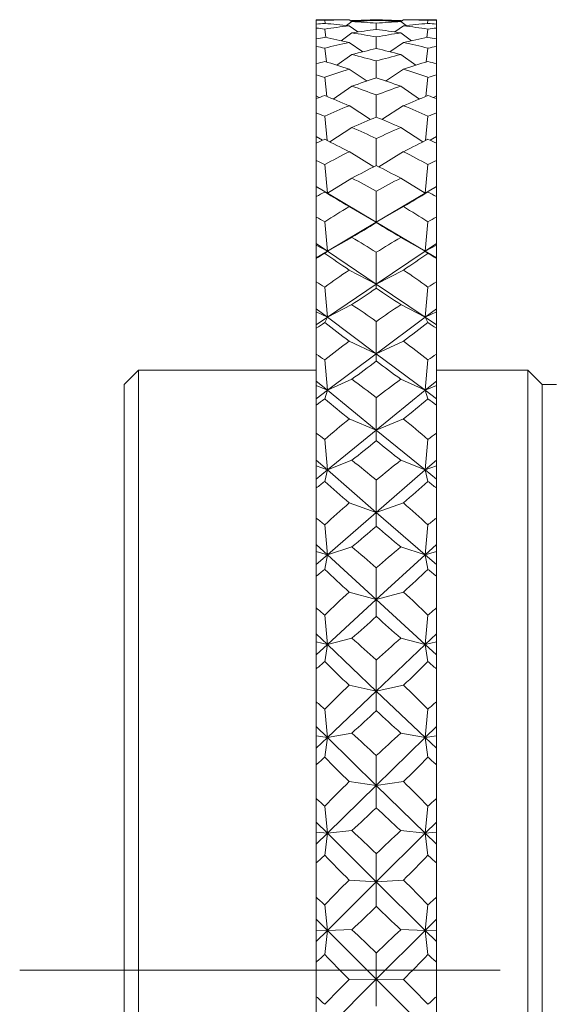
# Model space of a CAD drawing. Header units: inches. Extents: x 0.8 to 15.5, y 0.6 to 10.3.
# Tile 4 of 22: x 6.81 to 7.361, y 1.529 to 2.554. Entities that reach past the tile are written whole.
import ezdxf

# ---------------------------------------------------------------- set-up
doc = ezdxf.new("R2010")
doc.units = ezdxf.units.IN
doc.header["$MEASUREMENT"] = 0
doc.linetypes.add('CENTERX2', pattern=[0.8, 0.5, -0.1, 0.1, -0.1])
doc.layers.add('FORMAT', color=7, linetype='Continuous')

msp = doc.modelspace()

# ---------------------------------------------------------------- linework, layer by layer
at = {"color": 7, "linetype": 'Continuous', "lineweight": 15}
for p, q in [((7.1432, 2.5543), (7.1185, 2.5543)), ((7.1185, 2.5539), (7.1185, 2.5543)), ((7.1185, 2.5539), (7.1185, 2.5497)), ((7.1273, 2.5537), (7.1278, 2.5504)), ((7.1554, 2.5523), (7.1527, 2.5543)), ((7.1548, 2.5528), (7.1556, 2.5534)), ((7.181, 2.5536), (7.181, 2.5541)), ((7.2064, 2.5534), (7.2072, 2.5528)), ((7.2066, 2.5523), (7.2093, 2.5543)), ((7.2435, 2.5543), (7.2188, 2.5543)), ((7.2342, 2.5504), (7.2347, 2.5537)), ((7.2435, 2.5539), (7.2435, 2.5543)), ((7.2435, 2.5539), (7.2435, 2.5497)), ((7.1185, 2.5456), (7.1185, 2.5497)), ((7.1185, 2.5456), (7.1185, 2.5344)), ((7.1273, 2.5445), (7.1284, 2.5357)), ((7.1498, 2.5482), (7.1556, 2.5524)), ((7.1617, 2.5415), (7.1527, 2.5478)), ((7.181, 2.5443), (7.181, 2.5506)), ((7.2003, 2.5415), (7.2093, 2.5478)), ((7.2064, 2.5524), (7.2122, 2.5482)), ((7.2336, 2.5357), (7.2347, 2.5445)), ((7.2435, 2.5456), (7.2435, 2.5497)), ((7.2435, 2.5456), (7.2435, 2.5344)), ((7.1185, 2.5266), (7.1185, 2.5344)), ((7.1443, 2.5324), (7.1556, 2.5406)), ((7.181, 2.5242), (7.181, 2.5363)), ((7.2064, 2.5406), (7.2177, 2.5324)), ((7.2435, 2.5266), (7.2435, 2.5344)), ((7.1185, 2.5266), (7.1185, 2.5084)), ((7.1273, 2.5247), (7.129, 2.5103)), ((7.1669, 2.5209), (7.1527, 2.5306)), ((7.1951, 2.5209), (7.2093, 2.5306)), ((7.233, 2.5103), (7.2347, 2.5247)), ((7.2435, 2.5266), (7.2435, 2.5084)), ((7.1398, 2.5069), (7.1556, 2.5181)), ((7.2064, 2.5181), (7.2222, 2.5069)), ((7.1185, 2.497), (7.1185, 2.5084)), ((7.1713, 2.4904), (7.1527, 2.5029)), ((7.181, 2.4937), (7.181, 2.5113)), ((7.1907, 2.4904), (7.2093, 2.5029)), ((7.2435, 2.497), (7.2435, 2.5084)), ((7.1185, 2.497), (7.1185, 2.4751)), ((7.1273, 2.4943), (7.1294, 2.4744)), ((7.2326, 2.4744), (7.2347, 2.4943)), ((7.2435, 2.497), (7.2435, 2.4751)), ((7.136, 2.4717), (7.1556, 2.4851)), ((7.2064, 2.4851), (7.226, 2.4717)), ((7.1215, 2.4732), (7.1185, 2.4751)), ((7.1185, 2.4751), (7.1185, 2.4721)), ((7.1185, 2.4572), (7.1185, 2.4721)), ((7.181, 2.4529), (7.181, 2.476)), ((7.2435, 2.4751), (7.2405, 2.4732)), ((7.2435, 2.4751), (7.2435, 2.4721)), ((7.2435, 2.4572), (7.2435, 2.4721)), ((7.1751, 2.4504), (7.1527, 2.4648)), ((7.1869, 2.4504), (7.2093, 2.4648)), ((7.1185, 2.4572), (7.1185, 2.4325)), ((7.1273, 2.4537), (7.1299, 2.4284)), ((7.2321, 2.4284), (7.2347, 2.4537)), ((7.2435, 2.4572), (7.2435, 2.4325)), ((7.1326, 2.4271), (7.1556, 2.442)), ((7.2064, 2.442), (7.2294, 2.4271)), ((7.1249, 2.4287), (7.1185, 2.4325)), ((7.1185, 2.4325), (7.1185, 2.4259)), ((7.181, 2.4024), (7.181, 2.4306)), ((7.2435, 2.4325), (7.2371, 2.4287)), ((7.2435, 2.4325), (7.2435, 2.4259)), ((7.1185, 2.4076), (7.1185, 2.4259)), ((7.2435, 2.4076), (7.2435, 2.4259)), ((7.1785, 2.4011), (7.1527, 2.4169)), ((7.1835, 2.4011), (7.2093, 2.4169)), ((7.1185, 2.4076), (7.1185, 2.3807)), ((7.1273, 2.4034), (7.1302, 2.3738)), ((7.2318, 2.3738), (7.2347, 2.4034)), ((7.2435, 2.4076), (7.2435, 2.3807)), ((7.1302, 2.3738), (7.1556, 2.3894)), ((7.2064, 2.3894), (7.2318, 2.3738)), ((7.1185, 2.3807), (7.1302, 2.3738)), ((7.1185, 2.3807), (7.1185, 2.3804)), ((7.1302, 2.3738), (7.1185, 2.3804)), ((7.1185, 2.3804), (7.1185, 2.3702)), ((7.2435, 2.3807), (7.2318, 2.3738)), ((7.2435, 2.3804), (7.2318, 2.3738)), ((7.2435, 2.3807), (7.2435, 2.3804)), ((7.2435, 2.3804), (7.2435, 2.3702)), ((7.1185, 2.3487), (7.1185, 2.3702)), ((7.1273, 2.3747), (7.1302, 2.3738)), ((7.1302, 2.3738), (7.181, 2.3435)), ((7.181, 2.3435), (7.181, 2.3758)), ((7.2318, 2.3738), (7.181, 2.3435)), ((7.2318, 2.3738), (7.2347, 2.3747)), ((7.2435, 2.3487), (7.2435, 2.3702)), ((7.181, 2.3435), (7.1527, 2.3596)), ((7.181, 2.3435), (7.2093, 2.3596)), ((7.1185, 2.3487), (7.1185, 2.3211)), ((7.2435, 2.3487), (7.2435, 2.3211)), ((7.1273, 2.3439), (7.1302, 2.3132)), ((7.1302, 2.3132), (7.181, 2.3435)), ((7.181, 2.3435), (7.181, 2.3428)), ((7.2318, 2.3132), (7.181, 2.3435)), ((7.2318, 2.3132), (7.2347, 2.3439)), ((7.1185, 2.3211), (7.1302, 2.3132)), ((7.1185, 2.3211), (7.1185, 2.3194)), ((7.1302, 2.3132), (7.1185, 2.3194)), ((7.1185, 2.3194), (7.1185, 2.3063)), ((7.1302, 2.3132), (7.1556, 2.3276)), ((7.2064, 2.3276), (7.2318, 2.3132)), ((7.2435, 2.3211), (7.2318, 2.3132)), ((7.2435, 2.3194), (7.2318, 2.3132)), ((7.2435, 2.3211), (7.2435, 2.3194)), ((7.2435, 2.3194), (7.2435, 2.3063)), ((7.1185, 2.3063), (7.1302, 2.3132)), ((7.1273, 2.3109), (7.1302, 2.3132)), ((7.1302, 2.3132), (7.181, 2.2789)), ((7.2318, 2.3132), (7.181, 2.2789)), ((7.181, 2.2789), (7.181, 2.3121)), ((7.2318, 2.3132), (7.2347, 2.3109)), ((7.2435, 2.3063), (7.2318, 2.3132)), ((7.1185, 2.3063), (7.1185, 2.3057)), ((7.1185, 2.2813), (7.1185, 2.3057)), ((7.2435, 2.3063), (7.2435, 2.3057)), ((7.2435, 2.2813), (7.2435, 2.3057)), ((7.181, 2.2789), (7.1527, 2.2936)), ((7.181, 2.2789), (7.2093, 2.2936)), ((7.1185, 2.2813), (7.1185, 2.2532)), ((7.1302, 2.2445), (7.181, 2.2789)), ((7.181, 2.2789), (7.181, 2.2746)), ((7.2318, 2.2445), (7.181, 2.2789)), ((7.2435, 2.2813), (7.2435, 2.2532)), ((7.1273, 2.2758), (7.1302, 2.2445)), ((7.2318, 2.2445), (7.2347, 2.2758)), ((7.1302, 2.2445), (7.1556, 2.2576)), ((7.2064, 2.2576), (7.2318, 2.2445)), ((7.1185, 2.2532), (7.1302, 2.2445)), ((7.1185, 2.2532), (7.1185, 2.2501)), ((7.1302, 2.2445), (7.1185, 2.2501)), ((7.1185, 2.2501), (7.1185, 2.2366)), ((7.2435, 2.2532), (7.2318, 2.2445)), ((7.2435, 2.2501), (7.2318, 2.2445)), ((7.2435, 2.2532), (7.2435, 2.2501)), ((7.2435, 2.2501), (7.2435, 2.2366)), ((7.1185, 2.2366), (7.1302, 2.2445)), ((7.1185, 2.2366), (7.1185, 2.233)), ((7.1273, 2.2388), (7.1302, 2.2445)), ((7.1302, 2.2445), (7.181, 2.2064)), ((7.2318, 2.2445), (7.181, 2.2064)), ((7.181, 2.2064), (7.181, 2.2401)), ((7.2318, 2.2445), (7.2347, 2.2388)), ((7.2435, 2.2366), (7.2318, 2.2445)), ((7.2435, 2.2366), (7.2435, 2.233)), ((7.1185, 2.206), (7.1185, 2.233)), ((7.2435, 2.206), (7.2435, 2.233)), ((7.181, 2.2064), (7.1527, 2.2196)), ((7.181, 2.2064), (7.2093, 2.2196)), ((7.1185, 2.206), (7.1185, 2.1778)), ((7.1302, 2.1683), (7.181, 2.2064)), ((7.181, 2.2064), (7.181, 2.1986)), ((7.2318, 2.1683), (7.181, 2.2064)), ((7.2435, 2.206), (7.2435, 2.1778)), ((7.1273, 2.2), (7.1302, 2.1683)), ((7.2318, 2.1683), (7.2347, 2.2)), ((6.9335, 2.1893), (6.9185, 2.1743)), ((7.1185, 2.1893), (6.9335, 2.1893)), ((6.9335, 2.1893), (6.9335, 0.9393)), ((7.3385, 2.1893), (7.2435, 2.1893)), ((7.3535, 2.1743), (7.3385, 2.1893)), ((7.3385, 2.1893), (7.3385, 2.1893)), ((7.3385, 0.9393), (7.3385, 2.1893)), ((6.9185, 2.1743), (6.9185, 2.1743)), ((6.9185, 0.9543), (6.9185, 2.1743)), ((7.1185, 2.1778), (7.1302, 2.1683)), ((7.1185, 2.1778), (7.1185, 2.1732)), ((7.1302, 2.1683), (7.1556, 2.1799)), ((7.2064, 2.1799), (7.2318, 2.1683)), ((7.2435, 2.1778), (7.2318, 2.1683)), ((7.2435, 2.1778), (7.2435, 2.1732)), ((7.3685, 2.1743), (7.3535, 2.1743)), ((7.3535, 2.1743), (7.3535, 2.1743)), ((7.3535, 0.9543), (7.3535, 2.1743)), ((7.1302, 2.1683), (7.1185, 2.1732)), ((7.1185, 2.1732), (7.1185, 2.1595)), ((7.1185, 2.1595), (7.1302, 2.1683)), ((7.1273, 2.1594), (7.1302, 2.1683)), ((7.1302, 2.1683), (7.181, 2.1269)), ((7.2318, 2.1683), (7.181, 2.1269)), ((7.2435, 2.1732), (7.2318, 2.1683)), ((7.2318, 2.1683), (7.2347, 2.1594)), ((7.2435, 2.1595), (7.2318, 2.1683)), ((7.2435, 2.1732), (7.2435, 2.1595)), ((7.1185, 2.1595), (7.1185, 2.153)), ((7.181, 2.1269), (7.181, 2.1608)), ((7.2435, 2.1595), (7.2435, 2.153)), ((7.1185, 2.1237), (7.1185, 2.153)), ((7.2435, 2.1237), (7.2435, 2.153)), ((7.181, 2.1269), (7.1527, 2.1385)), ((7.181, 2.1269), (7.2093, 2.1385)), ((7.1185, 2.1237), (7.1185, 2.0956)), ((7.1302, 2.0854), (7.181, 2.1269)), ((7.181, 2.1269), (7.181, 2.1156)), ((7.2318, 2.0854), (7.181, 2.1269)), ((7.2435, 2.1237), (7.2435, 2.0956)), ((7.1273, 2.1172), (7.1302, 2.0854)), ((7.2318, 2.0854), (7.2347, 2.1172)), ((7.1185, 2.0956), (7.1302, 2.0854)), ((7.1185, 2.0956), (7.1185, 2.0897)), ((7.1302, 2.0854), (7.1556, 2.0955)), ((7.2064, 2.0955), (7.2318, 2.0854)), ((7.2435, 2.0956), (7.2318, 2.0854)), ((7.2435, 2.0956), (7.2435, 2.0897)), ((7.1302, 2.0854), (7.1185, 2.0897)), ((7.1185, 2.0897), (7.1185, 2.0759)), ((7.1185, 2.0759), (7.1302, 2.0854)), ((7.1273, 2.0734), (7.1302, 2.0854)), ((7.1302, 2.0854), (7.181, 2.0412)), ((7.2318, 2.0854), (7.181, 2.0412)), ((7.2435, 2.0897), (7.2318, 2.0854)), ((7.2318, 2.0854), (7.2347, 2.0734)), ((7.2435, 2.0759), (7.2318, 2.0854)), ((7.2435, 2.0897), (7.2435, 2.0759)), ((7.1185, 2.0759), (7.1185, 2.0666)), ((7.181, 2.0412), (7.181, 2.075)), ((7.2435, 2.0759), (7.2435, 2.0666)), ((7.1185, 2.0352), (7.1185, 2.0666)), ((7.2435, 2.0352), (7.2435, 2.0666)), ((7.181, 2.0412), (7.1527, 2.051)), ((7.181, 2.0412), (7.2093, 2.051)), ((7.1302, 1.9969), (7.181, 2.0412)), ((7.181, 2.0412), (7.181, 2.0267)), ((7.2318, 1.9969), (7.181, 2.0412)), ((7.1185, 2.0352), (7.1185, 2.0076)), ((7.2435, 2.0352), (7.2435, 2.0076)), ((7.1273, 2.0283), (7.1302, 1.9969)), ((7.2318, 1.9969), (7.2347, 2.0283)), ((7.1185, 2.0076), (7.1302, 1.9969)), ((7.1185, 2.0076), (7.1185, 2.0005)), ((7.1302, 1.9969), (7.1185, 2.0005)), ((7.1185, 2.0005), (7.1185, 1.9868)), ((7.1302, 1.9969), (7.1556, 2.0052)), ((7.2064, 2.0052), (7.2318, 1.9969)), ((7.2435, 2.0076), (7.2318, 1.9969)), ((7.2435, 2.0005), (7.2318, 1.9969)), ((7.2435, 2.0076), (7.2435, 2.0005)), ((7.2435, 2.0005), (7.2435, 1.9868)), ((7.1185, 1.9868), (7.1302, 1.9969)), ((7.1273, 1.9819), (7.1302, 1.9969)), ((7.1302, 1.9969), (7.181, 1.9503)), ((7.2318, 1.9969), (7.181, 1.9503)), ((7.2318, 1.9969), (7.2347, 1.9819)), ((7.2435, 1.9868), (7.2318, 1.9969)), ((7.1185, 1.9868), (7.1185, 1.9747)), ((7.181, 1.9503), (7.181, 1.9835)), ((7.2435, 1.9868), (7.2435, 1.9747)), ((7.1185, 1.9416), (7.1185, 1.9747)), ((7.2435, 1.9416), (7.2435, 1.9747)), ((7.1302, 1.9036), (7.181, 1.9503)), ((7.181, 1.9503), (7.1527, 1.9582)), ((7.181, 1.9503), (7.2093, 1.9582)), ((7.181, 1.9503), (7.181, 1.9326)), ((7.2318, 1.9036), (7.181, 1.9503)), ((7.1185, 1.9416), (7.1185, 1.9148)), ((7.2435, 1.9416), (7.2435, 1.9148)), ((7.1273, 1.9343), (7.1302, 1.9036)), ((7.2318, 1.9036), (7.2347, 1.9343)), ((7.1185, 1.9148), (7.1302, 1.9036)), ((7.1185, 1.9148), (7.1185, 1.9064)), ((7.1302, 1.9036), (7.1556, 1.9102)), ((7.2064, 1.9102), (7.2318, 1.9036)), ((7.2435, 1.9148), (7.2318, 1.9036)), ((7.2435, 1.9148), (7.2435, 1.9064)), ((7.1302, 1.9036), (7.1185, 1.9064)), ((7.1185, 1.9064), (7.1185, 1.8929)), ((7.1185, 1.8929), (7.1302, 1.9036)), ((7.1273, 1.8857), (7.1302, 1.9036)), ((7.1302, 1.9036), (7.181, 1.8551)), ((7.2318, 1.9036), (7.181, 1.8551)), ((7.2435, 1.9064), (7.2318, 1.9036)), ((7.2318, 1.9036), (7.2347, 1.8857)), ((7.2435, 1.8929), (7.2318, 1.9036)), ((7.2435, 1.9064), (7.2435, 1.8929)), ((7.1185, 1.8929), (7.1185, 1.8783)), ((7.181, 1.8551), (7.181, 1.8875)), ((7.2435, 1.8929), (7.2435, 1.8783)), ((7.1185, 1.8439), (7.1185, 1.8783)), ((7.2435, 1.8439), (7.2435, 1.8783)), ((7.181, 1.8551), (7.1527, 1.8611)), ((7.181, 1.8551), (7.2093, 1.8611)), ((7.1302, 1.8066), (7.181, 1.8551)), ((7.2318, 1.8066), (7.181, 1.8551)), ((7.181, 1.8551), (7.181, 1.8346)), ((7.1185, 1.8439), (7.1185, 1.8181)), ((7.1273, 1.8363), (7.1302, 1.8066)), ((7.2318, 1.8066), (7.2347, 1.8363)), ((7.2435, 1.8439), (7.2435, 1.8181)), ((7.1185, 1.8181), (7.1302, 1.8066)), ((7.1185, 1.8181), (7.1185, 1.8086)), ((7.2435, 1.8181), (7.2318, 1.8066)), ((7.2435, 1.8181), (7.2435, 1.8086)), ((7.1302, 1.8066), (7.1185, 1.8086)), ((7.1185, 1.8086), (7.1185, 1.7955)), ((7.1185, 1.7955), (7.1302, 1.8066)), ((7.1273, 1.7861), (7.1302, 1.8066)), ((7.1302, 1.8066), (7.1556, 1.8113)), ((7.1302, 1.8066), (7.181, 1.7568)), ((7.2318, 1.8066), (7.181, 1.7568)), ((7.2064, 1.8113), (7.2318, 1.8066)), ((7.2435, 1.8086), (7.2318, 1.8066)), ((7.2318, 1.8066), (7.2347, 1.7861)), ((7.2435, 1.7955), (7.2318, 1.8066)), ((7.2435, 1.8086), (7.2435, 1.7955)), ((7.1185, 1.7955), (7.1185, 1.7784)), ((7.2435, 1.7955), (7.2435, 1.7784)), ((7.181, 1.7568), (7.181, 1.7879)), ((7.1185, 1.7431), (7.1185, 1.7784)), ((7.2435, 1.7431), (7.2435, 1.7784)), ((7.1302, 1.707), (7.181, 1.7568)), ((7.181, 1.7568), (7.1527, 1.7608)), ((7.181, 1.7568), (7.2093, 1.7608)), ((7.2318, 1.707), (7.181, 1.7568)), ((7.181, 1.7568), (7.181, 1.7335)), ((7.1185, 1.7431), (7.1185, 1.7186)), ((7.1273, 1.7353), (7.1302, 1.707)), ((7.2318, 1.707), (7.2347, 1.7353)), ((7.2435, 1.7431), (7.2435, 1.7186)), ((7.1185, 1.7186), (7.1302, 1.707)), ((7.1185, 1.7186), (7.1185, 1.7082)), ((7.2435, 1.7186), (7.2318, 1.707)), ((7.2435, 1.7186), (7.2435, 1.7082)), ((7.1302, 1.707), (7.1185, 1.7082)), ((7.1185, 1.7082), (7.1185, 1.6956)), ((7.1185, 1.6956), (7.1302, 1.707)), ((7.1273, 1.684), (7.1302, 1.707)), ((7.1302, 1.707), (7.1556, 1.7097)), ((7.1302, 1.707), (7.181, 1.6564)), ((7.2318, 1.707), (7.181, 1.6564)), ((7.2064, 1.7097), (7.2318, 1.707)), ((7.2435, 1.7082), (7.2318, 1.707)), ((7.2318, 1.707), (7.2347, 1.684)), ((7.2435, 1.6956), (7.2318, 1.707)), ((7.2435, 1.7082), (7.2435, 1.6956)), ((7.1185, 1.6956), (7.1185, 1.6762)), ((7.2435, 1.6956), (7.2435, 1.6762)), ((7.181, 1.6564), (7.181, 1.6859)), ((7.1185, 1.6403), (7.1185, 1.6762)), ((7.2435, 1.6403), (7.2435, 1.6762)), ((7.1302, 1.6058), (7.181, 1.6564)), ((7.181, 1.6564), (7.1527, 1.6583)), ((7.181, 1.6564), (7.2093, 1.6583)), ((7.2318, 1.6058), (7.181, 1.6564)), ((7.181, 1.6564), (7.181, 1.6306)), ((7.1185, 1.6403), (7.1185, 1.6174)), ((7.1273, 1.6325), (7.1302, 1.6058)), ((7.2318, 1.6058), (7.2347, 1.6325)), ((7.2435, 1.6403), (7.2435, 1.6174)), ((7.1185, 1.6174), (7.1302, 1.6058)), ((7.1185, 1.6174), (7.1185, 1.6061)), ((7.2435, 1.6174), (7.2318, 1.6058)), ((7.2435, 1.6174), (7.2435, 1.6061)), ((7.1302, 1.6058), (7.1185, 1.6061)), ((7.1185, 1.6061), (7.1185, 1.5942)), ((7.1185, 1.5942), (7.1302, 1.6058)), ((7.1273, 1.5807), (7.1302, 1.6058)), ((7.1302, 1.6058), (7.1556, 1.6066)), ((7.1302, 1.6058), (7.181, 1.5549)), ((7.2318, 1.6058), (7.181, 1.5549)), ((7.2064, 1.6066), (7.2318, 1.6058)), ((7.2435, 1.6061), (7.2318, 1.6058)), ((7.2318, 1.6058), (7.2347, 1.5807)), ((7.2435, 1.5942), (7.2318, 1.6058)), ((7.2435, 1.6061), (7.2435, 1.5942)), ((7.1185, 1.5942), (7.1185, 1.5728)), ((7.2435, 1.5942), (7.2435, 1.5728)), ((7.181, 1.5549), (7.181, 1.5825)), ((7.1185, 1.5367), (7.1185, 1.5728)), ((7.2435, 1.5367), (7.2435, 1.5728)), ((7.1302, 1.5041), (7.181, 1.5549)), ((7.181, 1.5549), (7.1527, 1.5548)), ((7.2318, 1.5041), (7.181, 1.5549)), ((7.181, 1.5549), (7.2093, 1.5548)), ((7.181, 1.5549), (7.181, 1.527)), ((7.1185, 1.5367), (7.1185, 1.5157)), ((7.2435, 1.5367), (7.2435, 1.5157))]:
    msp.add_line(p, q, dxfattribs=at)
for centre, major_axis, ratio, start_param, end_param in [((5.8092, 1.5643), (1.6943, 0.8307), 0.317891, 0.539414, 0.547387), ((8.5528, 1.5643), (1.6981, -0.8755), 0.272172, 2.665528, 2.691702), ((8.5528, 1.5643), (1.6989, -0.8828), 0.263725, 2.662311, 2.671963), ((5.8092, 1.5643), (1.6981, 0.8755), 0.272172, 0.504083, 0.528424), ((5.8092, 1.5643), (1.6989, 0.8828), 0.263725, 0.5073, 0.531641), ((8.5528, 1.5643), (1.6981, -0.8755), 0.272172, 2.613168, 2.63751), ((8.5528, 1.5643), (1.6989, -0.8828), 0.263725, 2.609951, 2.634293), ((5.8092, 1.5643), (1.6981, 0.8755), 0.272172, 0.449891, 0.476064), ((5.8092, 1.5643), (1.6989, 0.8828), 0.263725, 0.469629, 0.479282), ((8.5528, 1.5643), (1.6943, -0.8307), 0.317891, 2.594206, 2.602179), ((5.8092, 1.5643), (1.6989, 0.8828), 0.263725, 0.557828, 0.565801), ((5.8092, 1.5643), (1.6914, 0.7764), 0.363191, 0.528837, 0.53681), ((8.5528, 1.5643), (1.703, -0.9178), 0.217894, 2.643009, 2.669182), ((8.5528, 1.5643), (1.6943, -0.8307), 0.317891, 2.680725, 2.706898), ((5.8092, 1.5643), (1.6943, 0.8307), 0.317891, 0.488886, 0.513227), ((5.8092, 1.5643), (1.703, 0.9178), 0.217894, 0.526603, 0.550944), ((8.5528, 1.5643), (1.6943, -0.8307), 0.317891, 2.628365, 2.652707), ((8.5528, 1.5643), (1.703, -0.9178), 0.217894, 2.590649, 2.61499), ((5.8092, 1.5643), (1.703, 0.9178), 0.217894, 0.472411, 0.498584), ((5.8092, 1.5643), (1.6943, 0.8307), 0.317891, 0.434694, 0.460868), ((8.5528, 1.5643), (1.6989, -0.8828), 0.263725, 2.575792, 2.583765), ((8.5528, 1.5643), (1.6914, -0.7764), 0.363191, 2.604782, 2.612755), ((5.8092, 1.5643), (1.703, 0.9178), 0.217894, 0.57713, 0.585103), ((8.5528, 1.5643), (1.707, -0.9454), 0.172135, 2.62116, 2.647333), ((5.8092, 1.5643), (1.6914, 0.7764), 0.363191, 0.478309, 0.502651), ((8.5528, 1.5643), (1.6914, -0.7764), 0.363191, 2.638942, 2.663283), ((5.8092, 1.5643), (1.707, 0.9454), 0.172135, 0.494259, 0.520433), ((8.5528, 1.5643), (1.703, -0.9178), 0.217894, 2.556489, 2.564462), ((5.8092, 1.5643), (1.6901, 0.7111), 0.407554, 0.524197, 0.53217), ((8.5528, 1.5643), (1.6914, -0.7764), 0.363191, 2.691302, 2.717475), ((5.8092, 1.5643), (1.707, 0.9454), 0.172135, 0.548451, 0.572793), ((8.5528, 1.5643), (1.707, -0.9454), 0.172135, 2.5688, 2.593141), ((5.8092, 1.5643), (1.6914, 0.7764), 0.363191, 0.424117, 0.450291), ((8.5528, 1.5643), (1.6901, -0.7111), 0.407554, 2.609422, 2.617395), ((5.8092, 1.5643), (1.6901, 0.7111), 0.407554, 0.47367, 0.498011), ((8.5528, 1.5643), (1.6901, -0.7111), 0.407554, 2.643582, 2.667923), ((5.8092, 1.5643), (1.707, 0.9454), 0.172135, 0.598979, 0.606952), ((8.5528, 1.5643), (1.7104, -0.9661), 0.126506, 2.597446, 2.623619), ((8.5528, 1.5643), (1.6901, -0.7111), 0.407554, 2.695942, 2.722115), ((5.8092, 1.5643), (1.7104, 0.9661), 0.126506, 0.517974, 0.544147), ((5.8092, 1.5643), (1.6901, 0.7111), 0.407554, 0.419478, 0.445651), ((8.5528, 1.5643), (1.707, -0.9454), 0.172135, 2.534641, 2.542614), ((5.8092, 1.5643), (1.6909, 0.633), 0.450159, 0.527066, 0.535039), ((5.8092, 1.5643), (1.7104, 0.9661), 0.126506, 0.572166, 0.596507), ((8.5528, 1.5643), (1.7104, -0.9661), 0.126506, 2.545086, 2.569427), ((8.5528, 1.5643), (1.6909, -0.633), 0.450159, 2.606553, 2.614526), ((5.8092, 1.5643), (1.6909, 0.633), 0.450159, 0.476538, 0.50088), ((8.5528, 1.5643), (1.6909, -0.633), 0.450159, 2.640713, 2.665054), ((5.8092, 1.5643), (1.7104, 0.9661), 0.126506, 0.622693, 0.630666), ((8.5528, 1.5643), (1.7129, -0.9802), 0.081008, 2.572438, 2.598611), ((5.8092, 1.5643), (1.7129, 0.9802), 0.081008, 0.542981, 0.569155), ((8.5528, 1.5643), (1.7104, -0.9661), 0.126506, 2.510926, 2.518899), ((8.5528, 1.5643), (1.6909, -0.633), 0.450159, 2.693073, 2.719246), ((5.8092, 1.5643), (1.6909, 0.633), 0.450159, 0.422346, 0.44852), ((5.8092, 1.5643), (1.6942, 0.54), 0.489766, 0.539175, 0.547148), ((5.8092, 1.5643), (1.7129, 0.9802), 0.081008, 0.597173, 0.621514), ((8.5528, 1.5643), (1.7129, -0.9802), 0.081008, 2.520078, 2.54442), ((8.5528, 1.5643), (1.6942, -0.54), 0.489766, 2.594444, 2.602417), ((5.8092, 1.5643), (1.6942, 0.54), 0.489766, 0.488648, 0.512989), ((8.5528, 1.5643), (1.6942, -0.54), 0.489766, 2.628604, 2.652945), ((5.8092, 1.5643), (1.7129, 0.9802), 0.081008, 0.647701, 0.655674), ((8.5528, 1.5643), (1.7144, -0.9881), 0.035611, 2.546635, 2.572809), ((5.8092, 1.5643), (1.7144, 0.9881), 0.035611, 0.568784, 0.594957), ((8.5528, 1.5643), (1.7129, -0.9802), 0.081008, 2.485919, 2.493892), ((8.5528, 1.5643), (1.6942, -0.54), 0.489766, 2.680964, 2.707137), ((5.8092, 1.5643), (1.6942, 0.54), 0.489766, 0.434456, 0.460629), ((5.8092, 1.5643), (1.6998, 0.43), 0.524614, 0.562096, 0.570069), ((5.8092, 1.5643), (1.7144, 0.9881), 0.035611, 0.622976, 0.647317), ((8.5528, 1.5643), (1.7144, -0.9881), 0.035611, 2.494275, 2.518617), ((8.5528, 1.5643), (1.6998, -0.43), 0.524614, 2.571523, 2.579496), ((5.8092, 1.5643), (1.6998, 0.43), 0.524614, 0.511569, 0.53591), ((8.5528, 1.5643), (1.6998, -0.43), 0.524614, 2.605683, 2.630024), ((5.8092, 1.5643), (1.7144, 0.9881), 0.035611, 0.673504, 0.681477), ((8.5528, 1.5643), (1.7147, -0.9899), 0.009739, 3.736521, 3.762694), ((5.8092, 1.5643), (1.7147, 0.9899), 0.009739, 5.662084, 5.688257), ((8.5528, 1.5643), (1.7144, -0.9881), 0.035611, 2.460116, 2.468089), ((8.5528, 1.5643), (1.6998, -0.43), 0.524614, 2.658043, 2.684216), ((5.8092, 1.5643), (1.6998, 0.43), 0.524614, 0.457377, 0.48355), ((5.8092, 1.5643), (1.7066, 0.3021), 0.552433, 0.59654, 0.604513), ((8.5528, 1.5643), (1.7066, -0.3021), 0.552433, 2.53708, 2.545053), ((5.8092, 1.5643), (1.7147, 0.9899), 0.009739, 5.609724, 5.634065), ((8.5528, 1.5643), (1.7147, -0.9899), 0.009739, 3.790713, 3.815054), ((5.8092, 1.5643), (1.7066, 0.3021), 0.552433, 0.546012, 0.570354), ((8.5528, 1.5643), (1.7066, -0.3021), 0.552433, 2.571239, 2.59558), ((5.8092, 1.5643), (1.7147, 0.9899), 0.009739, 5.575564, 5.583537), ((8.5528, 1.5643), (1.7139, -0.9855), 0.055102, 3.762573, 3.788746), ((5.8092, 1.5643), (1.7139, 0.9855), 0.055102, 5.636032, 5.662205), ((8.5528, 1.5643), (1.7147, -0.9899), 0.009739, 3.841241, 3.849214), ((8.5528, 1.5643), (1.7066, -0.3021), 0.552433, 2.623599, 2.649772), ((5.8092, 1.5643), (1.7066, 0.3021), 0.552433, 0.49182, 0.517994), ((5.8092, 1.5643), (1.7123, 0.1583), 0.570711, 0.641301, 0.649274), ((8.5528, 1.5643), (1.7123, -0.1583), 0.570711, 2.492319, 2.500292), ((5.8092, 1.5643), (1.7139, 0.9855), 0.055102, 5.583672, 5.608013), ((8.5528, 1.5643), (1.7139, -0.9855), 0.055102, 3.816764, 3.841106), ((5.8092, 1.5643), (1.7123, 0.1583), 0.570711, 0.590773, 0.615114), ((8.5528, 1.5643), (1.7123, -0.1583), 0.570711, 2.526478, 2.55082), ((5.8092, 1.5643), (1.7139, 0.9855), 0.055102, 5.549513, 5.557486), ((8.5528, 1.5643), (1.7119, -0.9749), 0.100537, 3.788091, 3.814265), ((5.8092, 1.5643), (1.7119, 0.9749), 0.100537, 5.610513, 5.636687), ((8.5528, 1.5643), (1.7139, -0.9855), 0.055102, 3.867292, 3.875265), ((8.5528, 1.5643), (1.7123, -0.1583), 0.570711, 2.578838, 2.605011), ((5.8092, 1.5643), (1.7123, 0.1583), 0.570711, 0.536581, 0.562755), ((5.8092, 1.5643), (1.7147, 0.0047), 0.577344, 0.692433, 0.700406), ((8.5528, 1.5643), (1.7147, -0.0047), 0.577344, 2.441187, 2.44916), ((5.8092, 1.5643), (1.7119, 0.9749), 0.100537, 5.558153, 5.582495), ((8.5528, 1.5643), (1.7119, -0.9749), 0.100537, 3.842283, 3.866625), ((5.8092, 1.5643), (1.7147, 0.0047), 0.577344, 0.641905, 0.666246), ((8.5528, 1.5643), (1.7147, -0.0047), 0.577344, 2.475346, 2.499688), ((5.8092, 1.5643), (1.7119, 0.9749), 0.100537, 5.523994, 5.531967), ((8.5528, 1.5643), (1.709, -0.958), 0.146089, 3.812608, 3.838781), ((5.8092, 1.5643), (1.709, 0.958), 0.146089, 5.585997, 5.61217), ((8.5528, 1.5643), (1.7119, -0.9749), 0.100537, 3.892811, 3.900784), ((8.5528, 1.5643), (1.7147, -0.0047), 0.577344, 2.527706, 2.553879), ((5.8092, 1.5643), (1.7147, 0.0047), 0.577344, 0.587713, 0.613887), ((5.8092, 1.5643), (1.7126, -0.1492), 0.571464, 0.743767, 0.75174), ((8.5528, 1.5643), (1.7126, 0.1492), 0.571464, 2.389853, 2.397826), ((5.8092, 1.5643), (1.709, 0.958), 0.146089, 5.533637, 5.557978), ((8.5528, 1.5643), (1.709, -0.958), 0.146089, 3.8668, 3.891141), ((5.8092, 1.5643), (1.7126, -0.1492), 0.571464, 0.693239, 0.717581), ((8.5528, 1.5643), (1.7126, 0.1492), 0.571464, 2.424012, 2.448353), ((5.8092, 1.5643), (1.709, 0.958), 0.146089, 5.499477, 5.50745), ((8.5528, 1.5643), (1.7053, -0.9344), 0.191777, 3.835597, 3.86177), ((5.8092, 1.5643), (1.7053, 0.9344), 0.191777, 5.563008, 5.589181), ((8.5528, 1.5643), (1.709, -0.958), 0.146089, 3.917328, 3.925301), ((8.5528, 1.5643), (1.7126, 0.1492), 0.571464, 2.476372, 2.502545), ((5.8092, 1.5643), (1.7126, -0.1492), 0.571464, 0.639047, 0.665221), ((5.8092, 1.5643), (1.707, -0.2938), 0.553843, 0.789057, 0.79703), ((8.5528, 1.5643), (1.707, 0.2938), 0.553843, 2.344562, 2.352535), ((5.8092, 1.5643), (1.7053, 0.9344), 0.191777, 5.510648, 5.534989), ((8.5528, 1.5643), (1.7053, -0.9344), 0.191777, 3.889788, 3.91413), ((5.8092, 1.5643), (1.707, -0.2938), 0.553843, 0.738529, 0.762871), ((8.5528, 1.5643), (1.707, 0.2938), 0.553843, 2.378722, 2.403063), ((5.8092, 1.5643), (1.7053, 0.9344), 0.191777, 5.476489, 5.484462), ((8.5528, 1.5643), (1.7012, -0.9037), 0.237578, 3.856443, 3.882616), ((5.8092, 1.5643), (1.7012, 0.9037), 0.237578, 5.542162, 5.568335), ((8.5528, 1.5643), (1.7053, -0.9344), 0.191777, 3.940316, 3.948289), ((8.5528, 1.5643), (1.707, 0.2938), 0.553843, 2.431082, 2.457255), ((5.8092, 1.5643), (1.707, -0.2938), 0.553843, 0.684338, 0.710511), ((5.8092, 1.5643), (1.7002, -0.4227), 0.526533, 0.824189, 0.832162), ((8.5528, 1.5643), (1.7002, 0.4227), 0.526533, 2.309431, 2.317404), ((5.8092, 1.5643), (1.7012, 0.9037), 0.237578, 5.489802, 5.514143), ((8.5528, 1.5643), (1.7012, -0.9037), 0.237578, 3.910635, 3.934976), ((5.8092, 1.5643), (1.7002, -0.4227), 0.526533, 0.773661, 0.798002), ((8.5528, 1.5643), (1.7002, 0.4227), 0.526533, 2.343591, 2.367932), ((5.8092, 1.5643), (1.7012, 0.9037), 0.237578, 5.455643, 5.463616), ((8.5528, 1.5643), (1.6971, -0.8653), 0.283402, 3.874407, 3.90058), ((5.8092, 1.5643), (1.6971, 0.8653), 0.283402, 5.524198, 5.550371), ((8.5528, 1.5643), (1.7012, -0.9037), 0.237578, 3.961162, 3.969135), ((8.5528, 1.5643), (1.7002, 0.4227), 0.526533, 2.39595, 2.422124), ((5.8092, 1.5643), (1.7002, -0.4227), 0.526533, 0.719469, 0.745642), ((5.8092, 1.5643), (1.6945, -0.5338), 0.492043, 0.847804, 0.855777), ((8.5528, 1.5643), (1.6945, 0.5338), 0.492043, 2.285816, 2.293789), ((5.8092, 1.5643), (1.6971, 0.8653), 0.283402, 5.471838, 5.49618), ((8.5528, 1.5643), (1.6971, -0.8653), 0.283402, 3.928598, 3.95294), ((5.8092, 1.5643), (1.6945, -0.5338), 0.492043, 0.797276, 0.821618), ((8.5528, 1.5643), (1.6945, 0.5338), 0.492043, 2.319975, 2.344316), ((5.8092, 1.5643), (1.6971, 0.8653), 0.283402, 5.437679, 5.445652), ((8.5528, 1.5643), (1.6935, -0.8183), 0.329053, 3.888578, 3.914752), ((5.8092, 1.5643), (1.6935, 0.8183), 0.329053, 5.510026, 5.5362), ((8.5528, 1.5643), (1.6971, -0.8653), 0.283402, 3.979126, 3.987099), ((8.5528, 1.5643), (1.6945, 0.5338), 0.492043, 2.372335, 2.398508), ((5.8092, 1.5643), (1.6945, -0.5338), 0.492043, 0.743084, 0.769258), ((5.8092, 1.5643), (1.691, -0.6278), 0.45267, 0.860531, 0.868504), ((5.8092, 1.5643), (1.6935, 0.8183), 0.329053, 5.457666, 5.482008), ((8.5528, 1.5643), (1.6935, -0.8183), 0.329053, 3.94277, 3.967112), ((8.5528, 1.5643), (1.691, 0.6278), 0.45267, 2.273089, 2.281062), ((5.8092, 1.5643), (1.691, -0.6278), 0.45267, 0.810003, 0.834344), ((8.5528, 1.5643), (1.691, 0.6278), 0.45267, 2.307248, 2.33159), ((5.8092, 1.5643), (1.6935, 0.8183), 0.329053, 5.423507, 5.43148), ((8.5528, 1.5643), (1.6909, -0.7614), 0.374181, 3.897831, 3.924005), ((5.8092, 1.5643), (1.6909, 0.7614), 0.374181, 5.500773, 5.526947), ((8.5528, 1.5643), (1.6935, -0.8183), 0.329053, 3.993298, 4.001271), ((8.5528, 1.5643), (1.691, 0.6278), 0.45267, 2.359608, 2.385782), ((5.8092, 1.5643), (1.691, -0.6278), 0.45267, 0.755811, 0.781984), ((5.8092, 1.5643), (1.69, -0.7067), 0.410208, 0.863912, 0.871885), ((5.8092, 1.5643), (1.6909, 0.7614), 0.374181, 5.448413, 5.472755), ((8.5528, 1.5643), (1.6909, -0.7614), 0.374181, 3.952023, 3.976365), ((8.5528, 1.5643), (1.69, 0.7067), 0.410208, 2.269708, 2.277681), ((5.8092, 1.5643), (1.69, -0.7067), 0.410208, 0.813384, 0.837725), ((8.5528, 1.5643), (1.69, 0.7067), 0.410208, 2.303867, 2.328209), ((5.8092, 1.5643), (1.6909, 0.7614), 0.374181, 5.414254, 5.422227), ((8.5528, 1.5643), (1.69, -0.6932), 0.418204, 3.900784, 3.926958), ((5.8092, 1.5643), (1.69, 0.6932), 0.418204, 5.49782, 5.523994), ((8.5528, 1.5643), (1.6909, -0.7614), 0.374181, 4.002551, 4.010524), ((8.5528, 1.5643), (1.69, 0.7067), 0.410208, 2.356227, 2.382401), ((5.8092, 1.5643), (1.69, -0.7067), 0.410208, 0.759192, 0.785365), ((5.8092, 1.5643), (1.6913, -0.7727), 0.365924, 0.859682, 0.867655), ((8.5528, 1.5643), (1.6913, 0.7727), 0.365924, 2.273938, 2.281911)]:
    msp.add_ellipse(centre, major_axis=major_axis, ratio=ratio, start_param=start_param, end_param=end_param, dxfattribs=at)
at = {"layer": 'FORMAT', "color": 7, "linetype": 'CENTERX2', "lineweight": 0}
msp.add_line((6.8099, 1.5643), (11.1825, 1.5643), dxfattribs=at)

doc.saveas('drawing.dxf')
